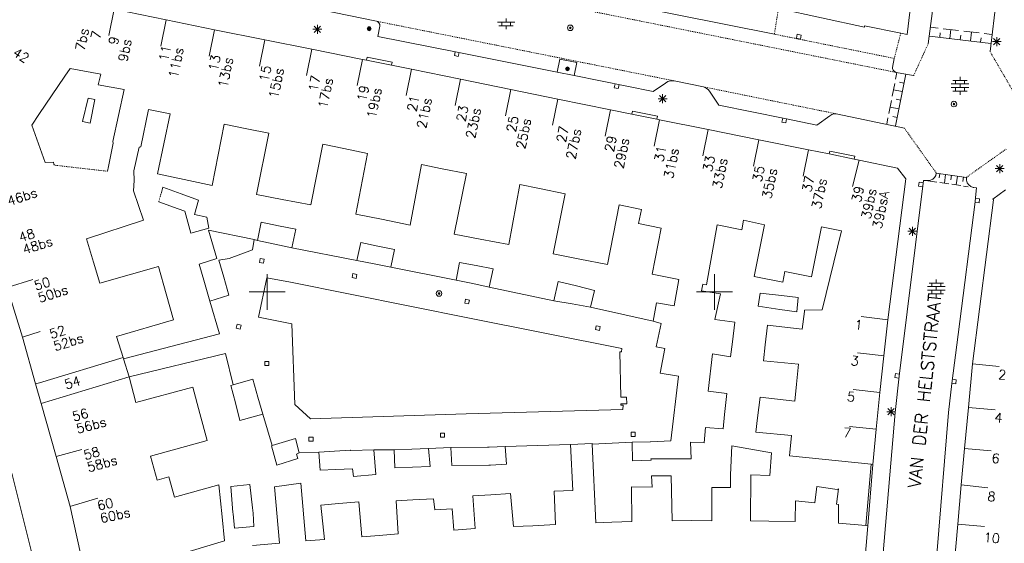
# Model space of a CAD drawing. Header units: millimetres. Extents: x 135944 to 142000, y 454200 to 456692.
# Tile 215 of 220: x 138122 to 138232, y 454872 to 454930. Entities that reach past the tile are written whole.
import ezdxf
from ezdxf.enums import TextEntityAlignment as Align

# ---------------------------------------------------------------- set-up
doc = ezdxf.new("R2010")
doc.units = ezdxf.units.MM
doc.linetypes.add('TotaalGBKN2013X$0$DIVIDE', pattern=[1.25, 0.5, -0.25, 0, -0.25, 0, -0.25])
doc.linetypes.add('TotaalGBKN2013X$0$HIDDEN', pattern=[0.375, 0.25, -0.125])
doc.layers.get('0').update_dxf_attribs({"color": 251})
doc.layers.add('TotaalGBKN2013X$0$GBKN binnenstad 2009$0$SEMANT_ SYMB_', color=251, linetype='Continuous')
doc.styles.add('TotaalGBKN2013X$0$TXT', font='txt.shx')

# ---------------------------------------------------------------- blocks, each defined once
blk = doc.blocks.new('TotaalGBKN2013X$0$A$C7E336BC7')
at = {"linetype": 'Continuous', "lineweight": 0}
for p, q in [((138230787, 454926868), (138232420, 454940186)), ((138221534, 454928776), (138222600, 454937607)), ((138162228, 454930254), (138142071, 454934421)), ((138224568, 454933153), (138223871, 454927728)), ((138132892, 454931609), (138132297, 454928669)), ((138132892, 454931609), (138138706, 454930412)), ((138206690, 454928806), (138190380, 454932066)), ((138207145, 454931688), (138216766, 454929592)), ((138138706, 454930412), (138138111, 454927472)), ((138138706, 454930412), (138144105, 454929301)), ((138162346, 454930205), (138162228, 454930254)), ((138162496, 454930073), (138162346, 454930205)), ((138175730, 454930149), (138177690, 454930149)), ((138176210, 454929749), (138176210, 454930149)), ((138176710, 454930149), (138176710, 454930549)), ((138177210, 454929749), (138177210, 454930149)), ((138144105, 454929301), (138143510, 454926361)), ((138144105, 454929301), (138149733, 454928176)), ((138155112, 454929351), (138156112, 454929351)), ((138155258, 454928997), (138155966, 454929705)), ((138155966, 454928997), (138155258, 454929705)), ((138155612, 454928851), (138155612, 454929851)), ((138162387, 454928559), (138162593, 454929694)), ((138162583, 454929893), (138162496, 454930073)), ((138162593, 454929694), (138162583, 454929893)), ((138175910, 454929749), (138177510, 454929749)), ((138176710, 454929349), (138176710, 454929749)), ((138216766, 454929592), (138216777, 454929726)), ((138216777, 454929726), (138220809, 454928921)), ((138224143, 454929594), (138224999, 454929491)), ((138225570, 454929422), (138227284, 454929217)), ((138226308, 454928327), (138226427, 454929319)), ((138227855, 454929148), (138229568, 454928942)), ((138228592, 454928052), (138228711, 454929045)), ((138149732, 454928170), (138149137, 454925230)), ((138149733, 454928176), (138155004, 454927121)), ((138171237, 454926801), (138162387, 454928559)), ((138220809, 454928921), (138221534, 454928776)), ((138224023, 454928601), (138230876, 454927778)), ((138225166, 454928464), (138225226, 454928960)), ((138227450, 454928190), (138227509, 454928686)), ((138229734, 454927915), (138229794, 454928412)), ((138230138, 454928874), (138230995, 454928771)), ((138231050, 454927983), (138232050, 454927983)), ((138231196, 454927629), (138231904, 454928337)), ((138231904, 454927629), (138231196, 454928337)), ((138231550, 454927483), (138231550, 454928483)), ((138155004, 454927121), (138154409, 454924181)), ((138155004, 454927121), (138160667, 454925989)), ((138182411, 454924555), (138171237, 454926801)), ((138160668, 454925992), (138160073, 454923052)), ((138160667, 454925989), (138161095, 454925904)), ((138161160, 454926224), (138161095, 454925904)), ((138161095, 454925904), (138163887, 454925332)), ((138163954, 454925661), (138161160, 454926224)), ((138182707, 454926026), (138182411, 454924555)), ((138184619, 454925642), (138182707, 454926026)), ((138220083, 454926099), (138219895, 454925100)), ((138127975, 454924984), (138127394, 454924120)), ((138131399, 454924328), (138127975, 454924984)), ((138163887, 454925332), (138163954, 454925661)), ((138163887, 454925332), (138166126, 454924878)), ((138166126, 454924878), (138165531, 454921938)), ((138166126, 454924878), (138171599, 454923768)), ((138184323, 454924171), (138184619, 454925642)), ((138219895, 454925100), (138219901, 454924959)), ((138219901, 454924959), (138219974, 454924767)), ((138219974, 454924767), (138220115, 454924618)), ((138220115, 454924618), (138220302, 454924533)), ((138127394, 454924120), (138124496, 454919811)), ((138131399, 454924328), (138131119, 454923158)), ((138171599, 454923768), (138171004, 454920828)), ((138171599, 454923768), (138177225, 454922628)), ((138182411, 454924555), (138184323, 454924171)), ((138184323, 454924171), (138193143, 454922383)), ((138194535, 454923346), (138194796, 454923507)), ((138194796, 454923507), (138195089, 454923594)), ((138195089, 454923594), (138195395, 454923604)), ((138195395, 454923604), (138195474, 454923593)), ((138195474, 454923593), (138198766, 454922920)), ((138220223, 454918548), (138221366, 454924338)), ((138220237, 454923782), (138220382, 454924518)), ((138222253, 454924175), (138220302, 454924533)), ((138226642, 454923643), (138228242, 454923643)), ((138226942, 454923243), (138226942, 454923643)), ((138227442, 454923643), (138227442, 454924043)), ((138227942, 454923243), (138227942, 454923643)), ((138131119, 454923158), (138134001, 454922613)), ((138134001, 454922613), (138132737, 454916807)), ((138177225, 454922628), (138176630, 454919688)), ((138177225, 454922628), (138182485, 454921561)), ((138193143, 454922383), (138194535, 454923346)), ((138199063, 454922786), (138198766, 454922920)), ((138199312, 454922586), (138199063, 454922786)), ((138199503, 454922331), (138199312, 454922586)), ((138219858, 454921862), (138220142, 454923301)), ((138220981, 454922388), (138220000, 454922582)), ((138221170, 454923348), (138220680, 454923445)), ((138226462, 454923243), (138228422, 454923243)), ((138226462, 454922843), (138228422, 454922843)), ((138226642, 454922443), (138228242, 454922443)), ((138226942, 454922443), (138226942, 454922843)), ((138227442, 454922843), (138227442, 454923243)), ((138227442, 454922043), (138227442, 454922443)), ((138227942, 454922443), (138227942, 454922843)), ((138129981, 454921663), (138129353, 454919035)), ((138130755, 454921507), (138129981, 454921663)), ((138130203, 454918864), (138130755, 454921507)), ((138182485, 454921561), (138181890, 454918621)), ((138182485, 454921561), (138188354, 454920335)), ((138193702, 454921591), (138194702, 454921591)), ((138193848, 454921237), (138194556, 454921945)), ((138194556, 454921237), (138193848, 454921945)), ((138194202, 454921091), (138194202, 454922091)), ((138200497, 454920875), (138199503, 454922331)), ((138219479, 454919942), (138219763, 454921382)), ((138220791, 454921428), (138220301, 454921525)), ((138135863, 454916221), (138136745, 454920382)), ((138136745, 454920382), (138139145, 454919914)), ((138188354, 454920335), (138187759, 454917395)), ((138188354, 454920335), (138190753, 454919855)), ((138190824, 454920203), (138190753, 454919855)), ((138193617, 454919634), (138190824, 454920203)), ((138207841, 454919383), (138200497, 454920875)), ((138220602, 454920468), (138219621, 454920662)), ((138123707, 454918638), (138124496, 454919811)), ((138139145, 454919914), (138137750, 454913180)), ((138190753, 454919855), (138193548, 454919296)), ((138193860, 454919227), (138193265, 454916287)), ((138193548, 454919296), (138193617, 454919634)), ((138193548, 454919296), (138193861, 454919233)), ((138193861, 454919233), (138199287, 454918148)), ((138207841, 454919383), (138211447, 454918648)), ((138211447, 454918648), (138212869, 454919678)), ((138212869, 454919678), (138213112, 454919827)), ((138213112, 454919827), (138213387, 454919902)), ((138213387, 454919902), (138213593, 454919908)), ((138213593, 454919908), (138221218, 454918302)), ((138219242, 454918742), (138219384, 454919462)), ((138220413, 454919509), (138219922, 454919606)), ((138125204, 454914478), (138123707, 454918638)), ((138129353, 454919035), (138130203, 454918864)), ((138145187, 454918735), (138143872, 454911880)), ((138147713, 454918232), (138145187, 454918735)), ((138147713, 454918232), (138150176, 454917742)), ((138199287, 454918148), (138198692, 454915208)), ((138199287, 454918148), (138204956, 454917013)), ((138150176, 454917742), (138148790, 454910890)), ((138204956, 454917013), (138204361, 454914073)), ((138204956, 454917013), (138210506, 454915886)), ((138132776, 454916624), (138132277, 454914026)), ((138132737, 454916807), (138132776, 454916624)), ((138135091, 454913531), (138135701, 454916191)), ((138135701, 454916191), (138135863, 454916221)), ((138156204, 454916508), (138154891, 454909729)), ((138158555, 454916026), (138156204, 454916508)), ((138158555, 454916026), (138161232, 454915478)), ((138210507, 454915893), (138209912, 454912953)), ((138210506, 454915886), (138212817, 454915417)), ((138161232, 454915478), (138159900, 454908700)), ((138212879, 454915723), (138212817, 454915417)), ((138212817, 454915417), (138215620, 454914848)), ((138215682, 454915155), (138212879, 454915723)), ((138216146, 454914737), (138215426, 454911776)), ((138215620, 454914848), (138215682, 454915155)), ((138215620, 454914848), (138216146, 454914737)), ((138216146, 454914737), (138220453, 454913829)), ((138126105, 454914498), (138125204, 454914478)), ((138126176, 454914289), (138126105, 454914498)), ((138126176, 454914289), (138126216, 454914170)), ((138132277, 454914026), (138132173, 454913484)), ((138167263, 454914243), (138165981, 454907480)), ((138169562, 454913773), (138167263, 454914243)), ((138169562, 454913773), (138172269, 454913218)), ((138220453, 454913829), (138221392, 454912622)), ((138231370, 454913780), (138232370, 454913780)), ((138231516, 454913426), (138232224, 454914134)), ((138232224, 454913426), (138231516, 454914134)), ((138231870, 454913280), (138231870, 454914280)), ((138135145, 454912444), (138135091, 454913531)), ((138137750, 454913180), (138140715, 454912550)), ((138143872, 454911880), (138140715, 454912550)), ((138172269, 454913218), (138170910, 454906470)), ((138221392, 454912622), (138219376, 454896887)), ((138223872, 454912436), (138224141, 454912481)), ((138224141, 454912481), (138224386, 454912601)), ((138224386, 454912601), (138224586, 454912788)), ((138224586, 454912788), (138224723, 454913023)), ((138224723, 454913023), (138224787, 454913289)), ((138228143, 454912800), (138224787, 454913289)), ((138225168, 454913233), (138225095, 454912738)), ((138225831, 454913136), (138225687, 454912147)), ((138226494, 454913040), (138226422, 454912545)), ((138227158, 454912943), (138227013, 454911953)), ((138227821, 454912846), (138227749, 454912351)), ((138228156, 454912483), (138228143, 454912800)), ((138228250, 454912211), (138228156, 454912483)), ((138135145, 454912444), (138135080, 454911284)), ((138138181, 454911107), (138138357, 454911699)), ((138138357, 454911699), (138140397, 454910954)), ((138178247, 454911994), (138177011, 454905299)), ((138180426, 454911548), (138178247, 454911994)), ((138180426, 454911548), (138183324, 454910954)), ((138223370, 454912460), (138220624, 454890601)), ((138223370, 454912460), (138223696, 454912449)), ((138224858, 454912268), (138223579, 454912453)), ((138223696, 454912449), (138223872, 454912436)), ((138226184, 454912074), (138225189, 454912219)), ((138227511, 454911881), (138226516, 454912026)), ((138228340, 454911760), (138227843, 454911833)), ((138228415, 454911975), (138228250, 454912211)), ((138228639, 454911793), (138228415, 454911975)), ((138228903, 454911680), (138228639, 454911793)), ((138228990, 454911660), (138228903, 454911680)), ((138229290, 454911620), (138228990, 454911660)), ((138229160, 454910540), (138229290, 454911620)), ((138232524, 454911396), (138231109, 454910357)), ((138135080, 454911284), (138136177, 454908037)), ((138140397, 454910954), (138142334, 454910247)), ((138148790, 454910890), (138151676, 454910341)), ((138154891, 454909729), (138151676, 454910341)), ((138183324, 454910954), (138181960, 454904260)), ((138231163, 454910290), (138228830, 454891979)), ((138229146, 454910054), (138229160, 454910540)), ((138231109, 454910357), (138231163, 454910290)), ((138140064, 454909284), (138137875, 454910077)), ((138140801, 454909017), (138140064, 454909284)), ((138142334, 454910247), (138141867, 454908670)), ((138189334, 454909730), (138188032, 454903060)), ((138191822, 454909224), (138189334, 454909730)), ((138191822, 454909224), (138191508, 454907664)), ((138227235, 454895227), (138229146, 454910054)), ((138141456, 454906559), (138140801, 454909017)), ((138141867, 454908670), (138143250, 454908347)), ((138143250, 454908347), (138143495, 454907117)), ((138159900, 454908700), (138162762, 454908126)), ((138165981, 454907480), (138162762, 454908126)), ((138136177, 454908037), (138129791, 454905951)), ((138143495, 454907117), (138141456, 454906559)), ((138149347, 454907796), (138148908, 454905745)), ((138151270, 454907402), (138149347, 454907796)), ((138153192, 454907008), (138151270, 454907402)), ((138152745, 454904925), (138153192, 454907008)), ((138191508, 454907664), (138194037, 454907114)), ((138194037, 454907114), (138193040, 454902000)), ((138200302, 454907500), (138199107, 454900781)), ((138203051, 454906941), (138200302, 454907500)), ((138203231, 454908011), (138203051, 454906941)), ((138203231, 454908011), (138205598, 454907514)), ((138205598, 454907514), (138204438, 454901712)), ((138211971, 454907260), (138210820, 454901688)), ((138214201, 454906813), (138211971, 454907260)), ((138221766, 454906427), (138222474, 454907135)), ((138222474, 454906427), (138221766, 454907135)), ((138222120, 454906281), (138222120, 454907281)), ((138129791, 454905951), (138130591, 454903338)), ((138144392, 454903726), (138143462, 454906909)), ((138143462, 454906909), (138148538, 454905854)), ((138170910, 454906470), (138173815, 454905913)), ((138177011, 454905299), (138173815, 454905913)), ((138214201, 454906813), (138212013, 454897995)), ((138221620, 454906781), (138222620, 454906781)), ((138148352, 454904692), (138148538, 454905854)), ((138148908, 454905745), (138148538, 454905854)), ((138150845, 454905331), (138148908, 454905745)), ((138152745, 454904925), (138150845, 454905331)), ((138160037, 454903503), (138152745, 454904925)), ((138160468, 454905510), (138160037, 454903503)), ((138162352, 454905127), (138160468, 454905510)), ((138164237, 454904743), (138162352, 454905127)), ((138142409, 454903120), (138144392, 454903726)), ((138144606, 454903542), (138145742, 454903752)), ((138145742, 454903752), (138148352, 454904692)), ((138163822, 454902757), (138164237, 454904743)), ((138181960, 454904260), (138184960, 454903667)), ((138188032, 454903060), (138184960, 454903667)), ((138131312, 454900981), (138130591, 454903338)), ((138137857, 454902829), (138131312, 454900981)), ((138138723, 454899783), (138137857, 454902829)), ((138142993, 454901050), (138142409, 454903120)), ((138145149, 454901659), (138144606, 454903542)), ((138161946, 454903127), (138160037, 454903503)), ((138163822, 454902757), (138161946, 454903127)), ((138171134, 454901317), (138163822, 454902757)), ((138171492, 454903303), (138171134, 454901317)), ((138173368, 454902948), (138171492, 454903303)), ((138175244, 454902594), (138173368, 454902948)), ((138174819, 454900534), (138175244, 454902594)), ((138145733, 454899632), (138145149, 454901659)), ((138149981, 454901571), (138149048, 454897163)), ((138152601, 454901101), (138149981, 454901571)), ((138150000, 454900000), (138150000, 454902000)), ((138193040, 454902000), (138196012, 454901402)), ((138200000, 454900000), (138200000, 454902000)), ((138204438, 454901712), (138207639, 454901078)), ((138207639, 454901078), (138207856, 454902291)), ((138210820, 454901688), (138207856, 454902291)), ((138120951, 454900480), (138123811, 454901389)), ((138120953, 454900481), (138122644, 454894945)), ((138143577, 454898981), (138142993, 454901050)), ((138172599, 454897086), (138152601, 454901101)), ((138172985, 454900924), (138171134, 454901317)), ((138174819, 454900534), (138172985, 454900924)), ((138182057, 454899023), (138174819, 454900534)), ((138182539, 454901167), (138182057, 454899023)), ((138184566, 454900671), (138182539, 454901167)), ((138186592, 454900175), (138184566, 454900671)), ((138195494, 454898439), (138196012, 454901402)), ((138198547, 454900119), (138198680, 454900867)), ((138199107, 454900781), (138198680, 454900867)), ((138223808, 454900592), (138225768, 454900592)), ((138223988, 454900992), (138225588, 454900992)), ((138224288, 454900592), (138224288, 454900992)), ((138224788, 454900992), (138224788, 454901392)), ((138224788, 454900192), (138224788, 454900592)), ((138225288, 454900592), (138225288, 454900992)), ((138138723, 454899783), (138139549, 454896875)), ((138143577, 454898981), (138145733, 454899632)), ((138148000, 454900000), (138150000, 454900000)), ((138150000, 454900000), (138152000, 454900000)), ((138150000, 454898000), (138150000, 454900000)), ((138186152, 454898280), (138186592, 454900175)), ((138198000, 454900000), (138200000, 454900000)), ((138200648, 454899801), (138198547, 454900119)), ((138200000, 454900000), (138202000, 454900000)), ((138200000, 454898000), (138200000, 454900000)), ((138200049, 454896937), (138200648, 454899801)), ((138204862, 454898392), (138205110, 454899869)), ((138205110, 454899869), (138207477, 454899589)), ((138207477, 454899589), (138209364, 454899366)), ((138209364, 454899366), (138209197, 454897779)), ((138223808, 454900192), (138225768, 454900192)), ((138223988, 454899792), (138225588, 454899792)), ((138224288, 454899792), (138224288, 454900192)), ((138224788, 454899392), (138224788, 454899792)), ((138225288, 454899792), (138225288, 454900192)), ((138144677, 454895307), (138143577, 454898981)), ((138184072, 454898657), (138182057, 454899023)), ((138186152, 454898280), (138184072, 454898657)), ((138193135, 454896732), (138186152, 454898280)), ((138193135, 454896732), (138193532, 454898766)), ((138193532, 454898766), (138195494, 454898439)), ((138207309, 454898046), (138204862, 454898392)), ((138149048, 454897163), (138152765, 454896429)), ((138189621, 454893691), (138172599, 454897086)), ((138209197, 454897779), (138207309, 454898046)), ((138210045, 454897827), (138209800, 454895838)), ((138210061, 454897961), (138210045, 454897827)), ((138212013, 454897995), (138210061, 454897961)), ((138219376, 454896887), (138216397, 454897237)), ((138139549, 454896875), (138133158, 454895007)), ((138152765, 454896429), (138153081, 454887411)), ((138193135, 454896732), (138194030, 454896475)), ((138194030, 454896475), (138193492, 454893868)), ((138202269, 454896639), (138200049, 454896937)), ((138201997, 454894406), (138202269, 454896639)), ((138205904, 454896275), (138205664, 454894094)), ((138209800, 454895838), (138205904, 454896275)), ((138219376, 454896887), (138218934, 454892872)), ((138122640, 454894944), (138124621, 454895591)), ((138122644, 454894945), (138124123, 454889725)), ((138133158, 454895007), (138133890, 454892687)), ((138133946, 454892506), (138144677, 454895307)), ((138226513, 454889748), (138227235, 454895227)), ((138193492, 454893868), (138194462, 454893678)), ((138201793, 454892729), (138201997, 454894406)), ((138205467, 454892306), (138205664, 454894094)), ((138124550, 454889854), (138133890, 454892687)), ((138133890, 454892687), (138133946, 454892506)), ((138134562, 454890529), (138145347, 454893134)), ((138145347, 454893134), (138146197, 454889618)), ((138189524, 454888241), (138189428, 454893291)), ((138189428, 454893291), (138189591, 454893291)), ((138189591, 454893291), (138189621, 454893691)), ((138194462, 454893678), (138193912, 454890939)), ((138199295, 454888909), (138199785, 454893064)), ((138199785, 454893064), (138201793, 454892729)), ((138218957, 454892870), (138215974, 454893182)), ((138218934, 454892872), (138218480, 454888744)), ((138133946, 454892506), (138134562, 454890529)), ((138209381, 454891939), (138205467, 454892306)), ((138209166, 454889691), (138209381, 454891939)), ((138228830, 454891979), (138228371, 454887102)), ((138228830, 454891979), (138231813, 454891654)), ((138124742, 454887549), (138134562, 454890529)), ((138135341, 454887639), (138134562, 454890529)), ((138193912, 454890939), (138195978, 454890568)), ((138195978, 454890568), (138195112, 454883352)), ((138220624, 454890601), (138220184, 454886537)), ((138124123, 454889725), (138124550, 454889854)), ((138124123, 454889725), (138124742, 454887549)), ((138141685, 454889362), (138135341, 454887639)), ((138142490, 454886401), (138141685, 454889362)), ((138145955, 454889548), (138146197, 454889618)), ((138146450, 454887588), (138145955, 454889548)), ((138148389, 454890253), (138146197, 454889618)), ((138148972, 454888225), (138148389, 454890253)), ((138209166, 454889691), (138208984, 454887796)), ((138226141, 454886526), (138226513, 454889748)), ((138201367, 454888667), (138199295, 454888909)), ((138201126, 454886289), (138201367, 454888667)), ((138218480, 454888744), (138215501, 454889094)), ((138218480, 454888744), (138218077, 454884656)), ((138126432, 454881597), (138124742, 454887549)), ((138146944, 454885629), (138146450, 454887588)), ((138149512, 454886345), (138148972, 454888225)), ((138153081, 454887411), (138154859, 454885833)), ((138190175, 454888257), (138189524, 454888241)), ((138189538, 454887496), (138190193, 454887512)), ((138189541, 454887341), (138189538, 454887496)), ((138189801, 454887341), (138189541, 454887341)), ((138189751, 454886851), (138189801, 454887341)), ((138190193, 454887512), (138190175, 454888257)), ((138205092, 454888226), (138204812, 454885918)), ((138208984, 454887796), (138205092, 454888226)), ((138142490, 454886401), (138143310, 454883386)), ((138149512, 454886345), (138146944, 454885629)), ((138149512, 454886345), (138150573, 454882833)), ((138154859, 454885833), (138172257, 454886378)), ((138172257, 454886378), (138189751, 454886851)), ((138200965, 454884695), (138201126, 454886289)), ((138220184, 454886537), (138218855, 454870854)), ((138219240, 454886615), (138220240, 454886615)), ((138219386, 454886261), (138220094, 454886969)), ((138220094, 454886261), (138219386, 454886969)), ((138219740, 454886115), (138219740, 454887115)), ((138224846, 454870641), (138226141, 454886526)), ((138228371, 454887102), (138227937, 454882499)), ((138228371, 454887102), (138231359, 454886833)), ((138204618, 454884316), (138204812, 454885918)), ((138218077, 454884656), (138215094, 454884968)), ((138198856, 454883151), (138199007, 454884858)), ((138199007, 454884858), (138200965, 454884695)), ((138208602, 454883939), (138204618, 454884316)), ((138208378, 454881679), (138208602, 454883939)), ((138218077, 454884656), (138217687, 454880715)), ((138143310, 454883386), (138136969, 454881649)), ((138150492, 454882808), (138150573, 454882833)), ((138151090, 454880641), (138150492, 454882808)), ((138150573, 454882833), (138153169, 454883624)), ((138153169, 454883624), (138153562, 454882026)), ((138176594, 454882719), (138183900, 454882933)), ((138186308, 454883050), (138183900, 454882933)), ((138183900, 454882933), (138184149, 454877814)), ((138186304, 454883003), (138186310, 454883003)), ((138186310, 454883003), (138186308, 454883050)), ((138186310, 454883003), (138190811, 454883202)), ((138186740, 454874191), (138186310, 454883003)), ((138192799, 454883240), (138190811, 454883202)), ((138190811, 454883202), (138190831, 454881123)), ((138192853, 454883241), (138192799, 454883240)), ((138195112, 454883352), (138192853, 454883241)), ((138197371, 454881361), (138197328, 454883213)), ((138197328, 454883213), (138198856, 454883151)), ((138201921, 454882785), (138201781, 454879551)), ((138206351, 454882006), (138201921, 454882785)), ((138126410, 454881591), (138129301, 454882395)), ((138153562, 454882026), (138153291, 454881861)), ((138153291, 454881861), (138153424, 454881387)), ((138153562, 454882026), (138155783, 454882095)), ((138155783, 454882095), (138157510, 454882209)), ((138155935, 454880090), (138155783, 454882095)), ((138157510, 454882209), (138159325, 454882328)), ((138159325, 454882328), (138159334, 454882281)), ((138159334, 454882281), (138161909, 454882361)), ((138161909, 454882361), (138164192, 454882365)), ((138161909, 454882361), (138162163, 454879610)), ((138164192, 454882365), (138166154, 454882443)), ((138164259, 454880343), (138164192, 454882365)), ((138166154, 454882443), (138168023, 454882517)), ((138168023, 454882517), (138170541, 454882610)), ((138168023, 454882517), (138168206, 454880497)), ((138170541, 454882610), (138174631, 454882646)), ((138170645, 454880609), (138170541, 454882610)), ((138174631, 454882646), (138174800, 454882647)), ((138174800, 454882647), (138176594, 454882719)), ((138176594, 454882719), (138176765, 454880738)), ((138206183, 454879492), (138206351, 454882006)), ((138217488, 454880736), (138208378, 454881679)), ((138227937, 454882499), (138227553, 454878434)), ((138227937, 454882499), (138230925, 454882230)), ((138126432, 454881597), (138127965, 454876034)), ((138136969, 454881649), (138137702, 454878962)), ((138153424, 454881387), (138151090, 454880641)), ((138174771, 454880637), (138170645, 454880609)), ((138174961, 454880638), (138174771, 454880637)), ((138176765, 454880738), (138174961, 454880638)), ((138190831, 454881123), (138192900, 454881192)), ((138192897, 454881331), (138197371, 454881361)), ((138192900, 454881192), (138192897, 454881331)), ((138217488, 454880736), (138216919, 454873896)), ((138217687, 454880715), (138217118, 454873878)), ((138217687, 454880715), (138217488, 454880736)), ((138124790, 454866500), (138121480, 454879740)), ((138157685, 454880163), (138155935, 454880090)), ((138159551, 454880241), (138157685, 454880163)), ((138159641, 454879370), (138159551, 454880241)), ((138162163, 454879610), (138159641, 454879370)), ((138166232, 454880420), (138164259, 454880343)), ((138168206, 454880497), (138166232, 454880420)), ((138193019, 454878190), (138192972, 454879461)), ((138192972, 454879461), (138195142, 454879461)), ((138195142, 454879461), (138195277, 454874410)), ((138201781, 454879551), (138201790, 454878141)), ((138204030, 454874412), (138204051, 454879550)), ((138204051, 454879550), (138206183, 454879492)), ((138139021, 454879332), (138137702, 454878962)), ((138139662, 454877045), (138139021, 454879332)), ((138144604, 454878430), (138139662, 454877045)), ((138144963, 454874880), (138144604, 454878430)), ((138145931, 454878271), (138148051, 454878471)), ((138148051, 454878471), (138148351, 454875860)), ((138153771, 454878623), (138150835, 454878208)), ((138154337, 454872171), (138153771, 454878623)), ((138227553, 454878434), (138227175, 454874044)), ((138227553, 454878434), (138230536, 454878109)), ((138146169, 454875364), (138145931, 454878271)), ((138150835, 454878208), (138151361, 454871940)), ((138172991, 454877200), (138174998, 454877325)), ((138177196, 454877462), (138174998, 454877325)), ((138177542, 454873771), (138177196, 454877462)), ((138182076, 454877738), (138184149, 454877814)), ((138182238, 454873999), (138182076, 454877738)), ((138190774, 454874358), (138190722, 454878211)), ((138190722, 454878211), (138193019, 454878190)), ((138201790, 454878141), (138199681, 454878150)), ((138199681, 454878150), (138199681, 454874423)), ((138211447, 454878249), (138211222, 454876413)), ((138213722, 454877935), (138211447, 454878249)), ((138213872, 454877979), (138213614, 454876278)), ((138213722, 454877935), (138213872, 454877979)), ((138127953, 454876030), (138131063, 454876935)), ((138156015, 454876175), (138158012, 454876347)), ((138156394, 454872327), (138156015, 454876175)), ((138160235, 454876539), (138158012, 454876347)), ((138160579, 454872644), (138160235, 454876539)), ((138164424, 454876637), (138166282, 454876751)), ((138164633, 454872952), (138164424, 454876637)), ((138168603, 454876893), (138166282, 454876751)), ((138168721, 454875636), (138168603, 454876893)), ((138173243, 454873558), (138172991, 454877200)), ((138209048, 454876672), (138209007, 454874353)), ((138211222, 454876413), (138209048, 454876672)), ((138213614, 454876278), (138213861, 454876249)), ((138213861, 454876249), (138213837, 454874169)), ((138127965, 454876034), (138129137, 454870773)), ((138146185, 454875218), (138146169, 454875364)), ((138146367, 454873611), (138146185, 454875218)), ((138148351, 454875860), (138148419, 454875271)), ((138148419, 454875271), (138148494, 454873771)), ((138170681, 454875775), (138168721, 454875636)), ((138170850, 454873389), (138170681, 454875775)), ((138144963, 454874880), (138145236, 454872184)), ((138179701, 454873876), (138182238, 454873999)), ((138188518, 454874264), (138186740, 454874191)), ((138188518, 454874264), (138190774, 454874358)), ((138195277, 454874410), (138197382, 454874440)), ((138199681, 454874423), (138197382, 454874440)), ((138206052, 454874388), (138204030, 454874412)), ((138209007, 454874353), (138206052, 454874388)), ((138213837, 454874169), (138216919, 454873896)), ((138227175, 454874044), (138226769, 454869314)), ((138227175, 454874044), (138230163, 454873775)), ((138148494, 454873771), (138146367, 454873611)), ((138162511, 454872791), (138164633, 454872952)), ((138170850, 454873389), (138173243, 454873558)), ((138179701, 454873876), (138177542, 454873771)), ((138217118, 454873878), (138216386, 454864896)), ((138216919, 454873896), (138217118, 454873878)), ((138145236, 454872184), (138139667, 454870505)), ((138151361, 454871940), (138148361, 454871671)), ((138154337, 454872171), (138156394, 454872327)), ((138162511, 454872791), (138160579, 454872644))]:
    blk.add_line(p, q, dxfattribs=at)
at = {"linetype": 'TotaalGBKN2013X$0$HIDDEN', "lineweight": 0}
for p, q in [((138220302, 454924533), (138186323, 454931354)), ((138207145, 454931688), (138206690, 454928806)), ((138162228, 454930254), (138195474, 454923593)), ((138209386, 454928263), (138206690, 454928806)), ((138220083, 454926099), (138209386, 454928263)), ((138220083, 454926099), (138220809, 454928921)), ((138223871, 454927728), (138222253, 454924175)), ((138233734, 454921804), (138230787, 454926868)), ((138198766, 454922920), (138213593, 454919908)), ((138221218, 454918302), (138224787, 454913289)), ((138228143, 454912800), (138232582, 454915963))]:
    blk.add_line(p, q, dxfattribs=at)
at = {"linetype": 'TotaalGBKN2013X$0$DIVIDE', "lineweight": 0}
for p, q in [((138132173, 454913484), (138126216, 454914170)), ((138138181, 454911107), (138137875, 454910077))]:
    blk.add_line(p, q, dxfattribs=at)
at = {"linetype": 'Continuous', "lineweight": 0}
for points in [[(138209245, 454928789), (138209154, 454928348), (138209594, 454928257), (138209686, 454928697), (138209245, 454928789)], [(138171017, 454926849), (138170922, 454926409), (138171362, 454926314), (138171457, 454926754)], [(138188892, 454923255), (138188798, 454922815), (138189238, 454922721), (138189333, 454923161)], [(138207621, 454919430), (138207526, 454918990), (138207966, 454918895), (138208061, 454919335)], [(138223321, 454912196), (138222875, 454912259), (138222813, 454911813), (138223258, 454911751)], [(138229141, 454909983), (138229590, 454909946), (138229626, 454910394), (138229178, 454910431)], [(138149218, 454903744), (138149131, 454903303), (138149573, 454903216), (138149660, 454903657), (138149218, 454903744)], [(138159576, 454902045), (138159487, 454901604), (138159929, 454901515), (138160017, 454901957), (138159576, 454902045)], [(138172165, 454899184), (138172076, 454898743), (138172518, 454898654), (138172606, 454899096), (138172165, 454899184)], [(138146637, 454896382), (138146550, 454895941), (138146992, 454895854), (138147079, 454896295), (138146637, 454896382)], [(138186783, 454896228), (138186694, 454895787), (138187136, 454895698), (138187224, 454896140), (138186783, 454896228)], [(138149752, 454891774), (138150202, 454891789), (138150187, 454892239), (138149737, 454892224), (138149752, 454891774)], [(138220653, 454890825), (138220207, 454890882), (138220150, 454890436), (138220596, 454890379)], [(138226520, 454889792), (138226967, 454889736), (138227022, 454890183), (138226576, 454890238)], [(138169357, 454883768), (138169807, 454883768), (138169807, 454884218), (138169357, 454884218), (138169357, 454883768)], [(138190683, 454883860), (138191133, 454883860), (138191133, 454884310), (138190683, 454884310), (138190683, 454883860)], [(138154674, 454883309), (138155124, 454883309), (138155124, 454883759), (138154674, 454883759), (138154674, 454883309)]]:
    blk.add_lwpolyline(points, dxfattribs=at)
for centre, radius in [((138161405, 454929411), 215), ((138161405, 454929411), 155), ((138161405, 454929411), 95), ((138161405, 454929411), 35), ((138183879, 454929512), 310), ((138183879, 454929512), 95), ((138183879, 454929512), 35), ((138183879, 454929512), 22.4), ((138183560, 454924937), 215), ((138183560, 454924937), 155), ((138183560, 454924937), 95), ((138183560, 454924937), 35), ((138226756, 454920993), 310), ((138226756, 454920993), 95), ((138226756, 454920993), 35), ((138226756, 454920993), 22.4), ((138169214, 454899820), 310), ((138169214, 454899820), 95), ((138169214, 454899820), 35), ((138169214, 454899820), 22.4)]:
    blk.add_circle(centre, radius, dxfattribs=at)
at = {"linetype": 'Continuous', "lineweight": 0, "style": 'TotaalGBKN2013X$0$TXT'}
for s, rotation, p in [('7bs', 78.4923, (138129565, 454929444)), ('7', 78.4837, (138130967, 454929164)), ('9', 78.4923, (138132942, 454928535)), ('9bs', 78.4923, (138134344, 454928251)), ('11', 78.4923, (138138752, 454927578)), ('11bs', 78.4923, (138140155, 454927296)), ('13', 78.4923, (138144291, 454926486)), ('13bs', 78.4923, (138145693, 454926200)), ('15', 78.4923, (138149964, 454925297)), ('15bs', 78.4923, (138151366, 454925013)), ('17', 78.4923, (138155463, 454924186)), ('17bs', 78.4923, (138156866, 454923903)), ('19', 78.4923, (138160900, 454923078)), ('19bs', 78.4923, (138162302, 454922794)), ('21', 78.4923, (138166499, 454921947)), ('21bs', 78.4923, (138167901, 454921665)), ('23', 78.4923, (138171986, 454920828)), ('23bs', 78.4923, (138173388, 454920542)), ('25', 78.4923, (138177593, 454919655)), ('25bs', 78.4923, (138178995, 454919372)), ('27', 78.4923, (138183197, 454918506)), ('27bs', 78.4923, (138184599, 454918223)), ('29', 78.4923, (138188565, 454917455)), ('29bs', 78.4923, (138189967, 454917171)), ('31', 78.4923, (138194116, 454916331)), ('31bs', 78.4923, (138195518, 454916049)), ('33', 78.4923, (138199554, 454915224)), ('33bs', 78.4923, (138200956, 454914942)), ('35', 78.4923, (138205100, 454914086)), ('35bs', 78.4923, (138206502, 454913802)), ('37', 78.4923, (138210646, 454912955)), ('37bs', 78.4923, (138212048, 454912672)), ('39', 78.4923, (138216192, 454911818)), ('39bs', 78.4923, (138217594, 454911535)), ('39bsA', 78.4923, (138218997, 454911249)), ('1', 354.0288, (138216542, 454896277)), ('3', 354.0288, (138216125, 454892259)), ('5', 354.0288, (138215703, 454888242)), ('7', 354.0288, (138215278, 454884226))]:
    blk.add_text(s, height=1054, rotation=rotation, dxfattribs=at).set_placement(p, align=Align.MIDDLE_RIGHT)
for s, rotation, p in [('42', 326.7749, (138121739, 454926955)), ('46bs', 18.2334, (138120990, 454910102)), ('48', 17.6207, (138122270, 454906055)), ('48bs', 17.6207, (138122705, 454904694)), ('50', 17.6207, (138123988, 454900650)), ('50bs', 17.6207, (138124422, 454899287)), ('52', 17.6207, (138125705, 454895242)), ('52bs', 17.6207, (138126139, 454893879)), ('54', 17.6207, (138127382, 454889603)), ('2', 354.8432, (138231706, 454890796)), ('56', 15.405, (138128242, 454886025)), ('4', 354.8432, (138231294, 454885990)), ('56bs', 14.6207, (138128683, 454884668)), ('58', 15.405, (138129512, 454881725)), ('6', 354.8432, (138230968, 454881439)), ('58bs', 15.405, (138129897, 454880356)), ('8', 354.8432, (138230512, 454877183)), ('60', 12.6488, (138131019, 454876080)), ('60bs', 12.6488, (138131330, 454874669)), ('10', 354.8432, (138230091, 454872592))]:
    blk.add_text(s, height=1054, rotation=rotation, dxfattribs=at).set_placement(p, align=Align.MIDDLE_LEFT)
blk.add_text('VAN DER HELSTSTRAAT', height=1400, rotation=83.82079, dxfattribs=at).set_placement((138223006, 454878057))

msp = doc.modelspace()

# ---------------------------------------------------------------- block references
at = {"layer": 'TotaalGBKN2013X$0$GBKN binnenstad 2009$0$SEMANT_ SYMB_', "xscale": 0.0009999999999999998, "yscale": 0.0009999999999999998, "zscale": 0.0009999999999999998}
msp.add_blockref('TotaalGBKN2013X$0$A$C7E336BC7', (0, 0), dxfattribs=at)

doc.saveas('drawing.dxf')
